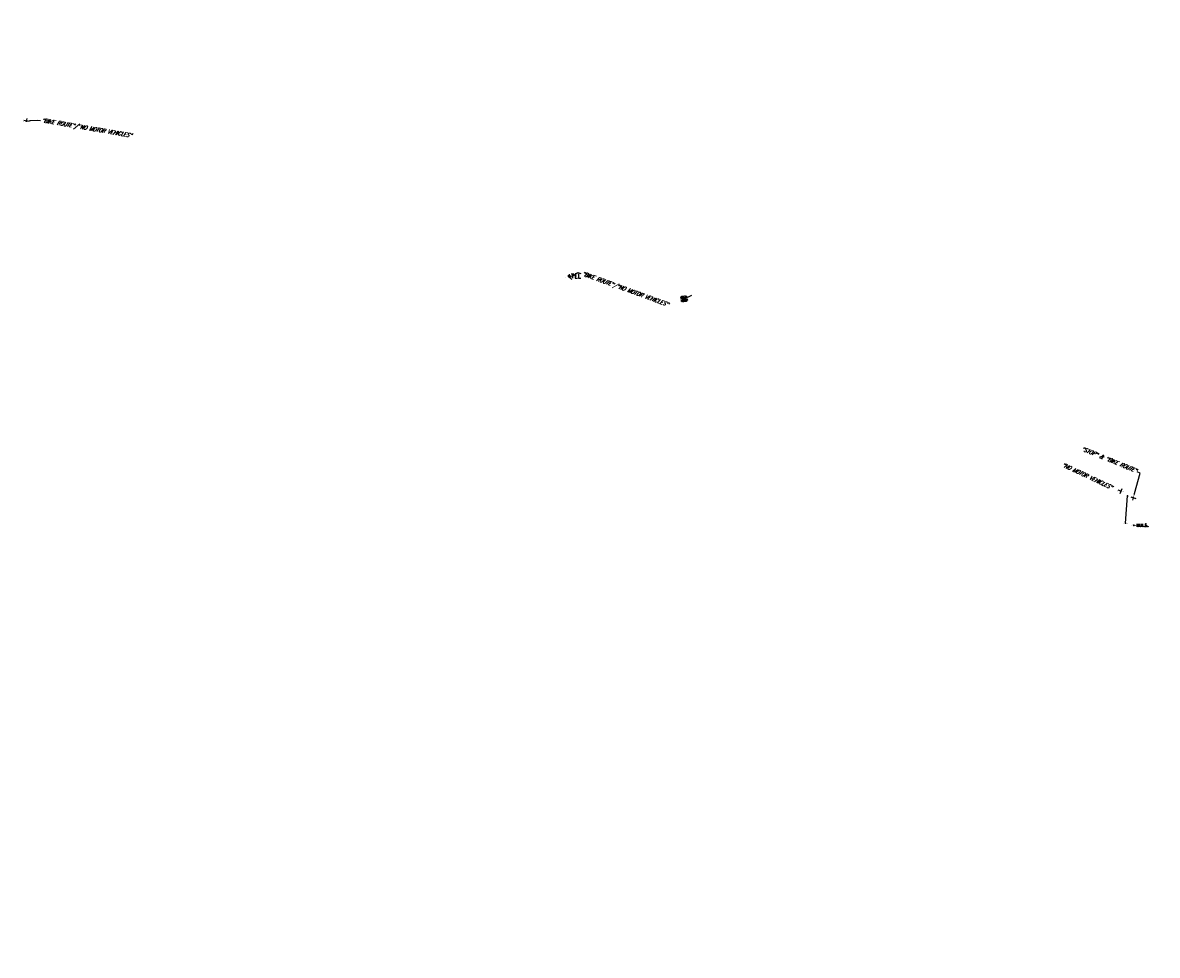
# Model space of a CAD drawing. Extents: x 0 to 213038, y 0 to 462006.
# Tile 4 of 106: x 187648 to 188314, y 409012 to 409559. Entities that reach past the tile are written whole.
import ezdxf
from ezdxf import colors
from ezdxf.entities.mleader import LeaderData, LeaderLine
from ezdxf.enums import TextEntityAlignment as Align
from ezdxf.math import Vec2, Vec3

# ---------------------------------------------------------------- set-up
doc = ezdxf.new("R2010")
doc.units = 0
doc.header["$LTSCALE"] = 20
doc.header["$MEASUREMENT"] = 0
doc.layers.get('0').update_dxf_attribs({"linetype": 'CONTINUOUS'})
for name, color, linetype in [('PNTDESC', 3, 'CONTINUOUS'), ('PNTELEV', 5, 'CONTINUOUS'), ('PNTNO', 7, 'CONTINUOUS'), ('PNTS', 3, 'CONTINUOUS'), ('PNTS_Bellville Topo', 1, 'CONTINUOUS'), ('PNTS_MONBOXES', 1, 'CONTINUOUS'), ('RD_X_BLOCKS', 1, 'CONTINUOUS'), ('SN_X_BLOCKS', 94, 'CONTINUOUS'), ('SN_X_TEXT', 2, 'CONTINUOUS'), ('SV_P_BLOCKS', 50, 'CONTINUOUS'), ('SV_X_MON_BLOCKS_FOUNDMARK', 7, 'CONTINUOUS'), ('SV_X_TEXT', 2, 'CONTINUOUS'), ('UT_P_TELE_BLOCKS', 30, 'CONTINUOUS'), ('UT_X_GAS', 2, 'UT_X_GAS (Short)'), ('UT_X_TEXT', 32, 'CONTINUOUS')]:
    doc.layers.add(name, color=color, linetype=linetype)
doc.layers.add('SC_SCRATCH-5', color=5, linetype='CONTINUOUS', plot=False)
doc.styles.add('LINETYPE', font='romans.shx', dxfattribs={"width": 0.9})
doc.styles.add('PTXT', font='TXT')
doc.styles.add('romans', font='romans.shx', dxfattribs={"width": 0.75, "oblique": 22.5})
doc.linetypes.add('UT_X_GAS (Short)', pattern='A,0.25,-0.15,0.25,-0.15,0.25,-0.15,0.25,-0.15,0.25,["G",LINETYPE,S=0.1,R=0,X=0.056,Y=-0.05],-0.2', length=2.05)

# ---------------------------------------------------------------- blocks, each defined once
blk = doc.blocks.new('SRVPNO1')
at = {"layer": 'PNTDESC', "style": 'PTXT'}
blk.add_attdef('DESC2', text='', height=1, dxfattribs=at).set_placement((0, -1.75), align=Align.CENTER)
at = {"layer": 'PNTELEV', "style": 'PTXT'}
blk.add_attdef('ELEV2', (1.5, -0.5), '', height=1, dxfattribs=at)
at = {"layer": 'PNTNO', "style": 'PTXT'}
blk.add_attdef('PT#', text='', height=1, dxfattribs=at).set_placement((0, 0.75), align=Align.CENTER)
blk = doc.blocks.new('MNAILS')
h = blk.add_hatch(color=256)
edge = h.paths.add_edge_path()
edge.add_arc((0, 0), 0.0249, 0, 360)
at = {"flags": 128}
for points in [[(0.105, -0.04), (0.105, 0.04), (0.13, -0.04), (0.154, 0.04), (0.154, -0.04)], [(0.223, -0.04), (0.223, 0.04), (0.264, -0.04), (0.264, 0.04)], [(0.372, 0.034), (0.371, 0.036), (0.369, 0.037), (0.364, 0.039), (0.358, 0.04), (0.354, 0.04), (0.352, 0.04), (0.345, 0.038), (0.339, 0.034), (0.335, 0.029), (0.334, 0.024), (0.334, 0.02), (0.335, 0.015), (0.339, 0.011), (0.37, -0.008), (0.372, -0.01), (0.373, -0.013), (0.375, -0.017), (0.375, -0.02), (0.374, -0.024), (0.373, -0.027), (0.372, -0.03), (0.371, -0.032), (0.37, -0.034), (0.369, -0.036), (0.367, -0.038), (0.365, -0.039), (0.363, -0.039), (0.358, -0.04), (0.35, -0.04), (0.345, -0.039), (0.338, -0.034), (0.334, -0.031)], [(0.193, -0.029), (0.195, -0.029), (0.197, -0.031), (0.199, -0.033), (0.199, -0.036), (0.197, -0.039), (0.195, -0.04), (0.193, -0.04), (0.191, -0.039), (0.189, -0.036), (0.189, -0.033), (0.191, -0.031), (0.193, -0.029)], [(0.303, -0.029), (0.306, -0.029), (0.308, -0.031), (0.31, -0.033), (0.31, -0.036), (0.308, -0.039), (0.306, -0.04), (0.303, -0.04), (0.302, -0.039), (0.3, -0.036), (0.3, -0.033), (0.302, -0.031), (0.303, -0.029)], [(0.413, -0.029), (0.415, -0.029), (0.417, -0.031), (0.419, -0.033), (0.419, -0.036), (0.417, -0.039), (0.415, -0.04), (0.413, -0.04), (0.411, -0.039), (0.409, -0.036), (0.409, -0.033), (0.411, -0.031), (0.413, -0.029)]]:
    blk.add_lwpolyline(points, dxfattribs=at)
blk = doc.blocks.new('SGN1P')
for p, q in [((0, 0), (-0.08, 0)), ((0, 0.08), (0, -0.08))]:
    blk.add_line(p, q)
blk = doc.blocks.new('MONBX')
at = {"flags": 128}
for points in [[(-0.075, 0.019), (-0.075, 0.075), (-0.019, 0.075)], [(-0.037, -0.05), (-0.037, 0.05), (0, -0.05), (0.037, 0.05), (0.037, -0.05)], [(0.018, 0.075), (0.075, 0.075), (0.075, 0.019)], [(-0.019, -0.075), (-0.075, -0.075), (-0.075, -0.019)], [(0.075, -0.019), (0.075, -0.075), (0.018, -0.075)]]:
    blk.add_lwpolyline(points, dxfattribs=at)
blk = doc.blocks.new('TMRK')
for p, q in [((0, 0), (-0.05, 0)), ((0, -0.05), (0, 0.05))]:
    blk.add_line(p, q)
at = {"flags": 128}
for points in [[(0.041, 0.062), (0.119, 0.062)], [(0.08, 0.062), (0.08, -0.063)], [(0.226, 0.062), (0.158, 0.062), (0.158, -0.063), (0.231, -0.063)], [(0.158, 0), (0.206, 0)], [(0.265, 0.062), (0.265, -0.063), (0.333, -0.063)]]:
    blk.add_lwpolyline(points, dxfattribs=at)

msp = doc.modelspace()

# ---------------------------------------------------------------- linework, layer by layer
at = {"layer": 'PNTS'}
for p in [(188036.12, 409397, 1128.1), (188296.36, 409281.25, 1126.2), (188295.22, 409265.2, 1126.58)]:
    msp.add_point(p, dxfattribs=at)
at = {"layer": 'PNTS_Bellville Topo'}
for p in [(187650.13, 409501.37, 1130.22), (187968.99, 409409.48, 1128.46), (188292.44, 409284.05, 1127.11), (188299.79, 409280.34, 1126.16), (188299.99, 409264.08, 1126.6), (188300.02, 409264.02, 1126.69), (188300.04, 409264.01, 1126.66), (188300.08, 409263.96, 1126.76)]:
    msp.add_point(p, dxfattribs=at)
at = {"layer": 'PNTS_MONBOXES'}
msp.add_point((188036.15, 409397.01, 1128.15), dxfattribs=at)
at = {"layer": 'RD_X_BLOCKS'}
msp.add_lwpolyline([(188036.15, 409397.01), (188040.68, 409399.14)], dxfattribs=at)
at = {"layer": 'UT_X_GAS', "flags": 128}
msp.add_lwpolyline([(188295.22, 409265.2), (188296.36, 409281.25)], dxfattribs=at)

# ---------------------------------------------------------------- block references
at = {"layer": 'PNTS', "xscale": 0.2, "yscale": 0.2, "zscale": 0.2}
for p, values in [((188036.12, 409397, 1128.1), {'PT#': 'KM39_1', 'ELEV2': '1128.103', 'DESC2': 'MONBOX-TOP/CNTR,'}), ((188296.36, 409281.25, 1126.2), {'PT#': 'KM1191', 'ELEV2': '1126.204', 'DESC2': 'GL ^ 2-6"-PL-CG,'}), ((188295.22, 409265.2, 1126.58), {'PT#': 'KM1190', 'ELEV2': '1126.581', 'DESC2': 'GL ^ 1-6"-PL-CG,'})]:
    msp.add_blockref('SRVPNO1', p, dxfattribs=at).add_auto_attribs(values)
at = {"layer": 'PNTS_Bellville Topo', "xscale": 0.2, "yscale": 0.2, "zscale": 0.2}
for p, values in [((187650.13, 409501.37, 1130.22), {'PT#': 'KM41', 'ELEV2': '1130.224', 'DESC2': 'SIGNPB-BIKEROUTE\\NOMTRVCLES'}), ((187968.99, 409409.48, 1128.46), {'PT#': 'KM40', 'ELEV2': '1128.465', 'DESC2': 'SIGNPB-BIKEROUTE\\NOMTRVCLES'}), ((188292.44, 409284.05, 1127.11), {'PT#': 'KM38', 'ELEV2': '1127.113', 'DESC2': 'SIGNPB-NOMOTORVHCLES'}), ((188299.79, 409280.34, 1126.16), {'PT#': 'KM37', 'ELEV2': '1126.162', 'DESC2': 'SIGNPB-STOP&BIKEROUTE'}), ((188299.99, 409264.08, 1126.6), {'PT#': 'KM828_3', 'ELEV2': '1126.603', 'DESC2': 'MAGS-SMALL-EP/BT'}), ((188300.02, 409264.02, 1126.69), {'PT#': 'KM828', 'ELEV2': '1126.692', 'DESC2': 'MAGS-SMALL-EP/BT'}), ((188300.04, 409264.01, 1126.66), {'PT#': 'KM828_1', 'ELEV2': '1126.661', 'DESC2': 'MAGS-SMALL-EP/BT'}), ((188300.08, 409263.96, 1126.76), {'PT#': 'KM828_2', 'ELEV2': '1126.758', 'DESC2': 'MAGS-SMALL-EP/BT'})]:
    msp.add_blockref('SRVPNO1', p, dxfattribs=at).add_auto_attribs(values)
at = {"layer": 'PNTS_MONBOXES', "xscale": 0.2, "yscale": 0.2, "zscale": 0.2}
msp.add_blockref('SRVPNO1', (188036.15, 409397.01, 1128.15), dxfattribs=at).add_auto_attribs({'PT#': 'KM39', 'ELEV2': '1128.155', 'DESC2': 'MONBOX-TOP/CNTR'})
at = {"layer": 'SC_SCRATCH-5', "xscale": 20, "yscale": 20, "zscale": 20}
msp.add_blockref('MONBX', (188036.12, 409397, 1128.1), dxfattribs=at)
at = {"layer": 'SN_X_BLOCKS', "xscale": 20, "yscale": 20, "zscale": 20}
for p, rotation in [((187650.13, 409501.37, 1130.22), 257.849427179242), ((187968.99, 409409.48, 1128.46), 227.5109939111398), ((188292.44, 409284.05, 1127.11), 336.9067774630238), ((188299.79, 409280.34, 1126.16), 71.88305966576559)]:
    msp.add_blockref('SGN1P', p, dxfattribs=dict(at, rotation=rotation))
at = {"layer": 'SV_P_BLOCKS', "xscale": 20, "yscale": 20, "zscale": 20}
for p in [(188299.99, 409264.08, 1126.6), (188300.02, 409264.02, 1126.69), (188300.04, 409264.01, 1126.66), (188300.08, 409263.96, 1126.76)]:
    msp.add_blockref('MNAILS', p, dxfattribs=at)
at = {"layer": 'SV_X_MON_BLOCKS_FOUNDMARK', "xscale": 20, "yscale": 20, "zscale": 20, "rotation": 200.0905443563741}
msp.add_blockref('MONBX', (188036.15, 409397.01, 1128.15), dxfattribs=at)
at = {"layer": 'UT_P_TELE_BLOCKS', "xscale": 20, "yscale": 20, "zscale": 20}
msp.add_blockref('TMRK', (187968.94, 409410.41), dxfattribs=at)

# ---------------------------------------------------------------- texts
at = {"layer": 'SN_X_TEXT', "insert": (188258.61, 409300.92), "char_height": 2.4, "attachment_point": 1, "rotation": 334.87884, "style": 'romans'}
msp.add_mtext_dynamic_manual_height_columns('"NO MOTOR VEHICLES"', width=32.103, gutter_width=12, heights=[0], dxfattribs=at)

# ---------------------------------------------------------------- leaders
at = {"layer": 'SN_X_TEXT'}
ml = msp.add_multileader_mtext('Standard', dxfattribs=at)
ml.set_content('"STOP" & "BIKE ROUTE"', color=256, style='romans')
ml.set_leader_properties(color=1, linetype='CONTINUOUS', lineweight=-1)
ml.build(insert=Vec2(0, 0))
ml.multileader.update_dxf_attribs({"text_right_attachment_type": 3, "dogleg_length": 0.1, "arrow_head_size": 2.4, "scale": 20})
ctx = ml.context
ctx.base_point, ctx.scale, ctx.char_height, ctx.arrow_head_size, ctx.landing_gap_size, ctx.plane_origin, ctx.plane_x_axis, ctx.plane_y_axis = Vec3(188270.16, 409308.88, 1126.16), 20, 2.4, 2.4, 0.6, Vec3(188293.45, 409281.34, 1126.16), Vec3(0.925912, -0.37774), Vec3(0.37774, 0.925912)
ctx.right_attachment, ctx.text_align_type = 3, 2
notes = []
notes.append((ctx, [(0, (1, 1, 0), (188303.89, 409294.63, 1126.16), (-0.925912, 0.37774), 2, [(0, [(188299.79, 409280.34, 1126.16)], 0, [])])]))
ctx.mtext.insert, ctx.mtext.text_direction, ctx.mtext.rotation, ctx.mtext.width, ctx.mtext.alignment, ctx.mtext.flow_direction = Vec3(188302.11, 409297.15, 1126.16), Vec3(0.925912, -0.37774), 5.895831, 34.6744, 3, 5
ml = msp.add_multileader_mtext('Standard', dxfattribs=at)
ml.set_content('"BIKE ROUTE"/"NO MOTOR VEHICLES" ', color=256, style='romans')
ml.set_leader_properties(color=1, linetype='CONTINUOUS', lineweight=-1)
ml.build(insert=Vec2(0, 0))
ml.multileader.update_dxf_attribs({"text_right_attachment_type": 3, "dogleg_length": 0.1, "arrow_head_size": 2.4, "scale": 20})
ctx = ml.context
ctx.base_point, ctx.scale, ctx.char_height, ctx.arrow_head_size, ctx.landing_gap_size, ctx.plane_origin, ctx.plane_x_axis, ctx.plane_y_axis = Vec3(187658.34, 409501.62), 20, 2.4, 2.4, 0.6, Vec3(187651.43, 409500.38), Vec3(0.985792, -0.167969), Vec3(0.167969, 0.985792)
ctx.right_attachment = 3
notes.append((ctx, [(0, (1, 1, 0), (187656.37, 409501.95), (0.985792, -0.167969), 2, [(0, [(187650.13, 409501.37)], 0, [])])]))
ctx.mtext.insert, ctx.mtext.text_direction, ctx.mtext.rotation, ctx.mtext.flow_direction = Vec3(187659.2, 409503.09), Vec3(0.985792, -0.167969), 6.114417, 5
ml = msp.add_multileader_mtext('Standard', dxfattribs=at)
ml.set_content('"BIKE ROUTE"/"NO MOTOR VEHICLES"', color=256, style='romans')
ml.set_leader_properties(color=1, linetype='CONTINUOUS', lineweight=-1)
ml.build(insert=Vec2(0, 0))
ml.multileader.update_dxf_attribs({"text_right_attachment_type": 3, "dogleg_length": 0.1, "arrow_head_size": 2.4, "scale": 20})
ctx = ml.context
ctx.base_point, ctx.scale, ctx.char_height, ctx.arrow_head_size, ctx.landing_gap_size, ctx.plane_origin, ctx.plane_x_axis, ctx.plane_y_axis = Vec3(187975.59, 409411.85, 1128.46), 20, 2.4, 2.4, 0.6, Vec3(187968.57, 409411.89, 1128.46), Vec3(0.939513, -0.342514), Vec3(0.342514, 0.939513)
ctx.right_attachment = 3
notes.append((ctx, [(0, (1, 1, 0), (187973.72, 409412.54, 1128.46), (0.939513, -0.342514), 2, [(0, [(187968.99, 409409.48, 1128.46)], 0, [])])]))
ctx.mtext.insert, ctx.mtext.text_direction, ctx.mtext.rotation, ctx.mtext.width, ctx.mtext.flow_direction = Vec3(187976.71, 409413.15, 1128.46), Vec3(0.939513, -0.342514), 5.933594, 52.6744, 5
at = {"layer": 'SV_X_TEXT'}
ml = msp.add_multileader_mtext('Standard', dxfattribs=at)
ml.set_content('MON USC & GS BM', color=256, style='romans')
ml.set_leader_properties(color=1, linetype='CONTINUOUS', lineweight=-1)
ml.build(insert=Vec2(0, 0))
ml.multileader.update_dxf_attribs({"text_right_attachment_type": 3, "dogleg_length": 0.1, "arrow_head_size": 2.4, "scale": 20})
ctx = ml.context
ctx.base_point, ctx.scale, ctx.char_height, ctx.arrow_head_size, ctx.landing_gap_size, ctx.plane_origin, ctx.plane_x_axis, ctx.plane_y_axis = Vec3(188587.38, 409104.19, 1125.36), 20, 2.4, 2.4, 0.6, Vec3(188618.02, 409096.53, 1125.36), Vec3(0.906248, -0.422747), Vec3(0.422747, 0.906248)
ctx.right_attachment, ctx.text_align_type = 3, 2
notes.append((ctx, [(0, (1, 1, 0), (188615.96, 409090.86, 1125.36), (-0.906248, 0.422747), 2, [(0, [(188618.9, 409094.85, 1125.36)], 0, [])])]))
ctx.mtext.insert, ctx.mtext.text_direction, ctx.mtext.rotation, ctx.mtext.width, ctx.mtext.alignment, ctx.mtext.flow_direction = Vec3(188614.11, 409093.05, 1125.36), Vec3(0.906248, -0.422747), 5.846711, 28.389, 3, 5
at = {"layer": 'UT_X_TEXT'}
ml = msp.add_multileader_mtext('Standard', dxfattribs=at)
ml.set_content('EX. UNKNOWN MANHOLE\\P1125.73 TOP CASTING ', color=256, style='romans')
ml.set_leader_properties(color=1, linetype='CONTINUOUS', lineweight=-1)
ml.build(insert=Vec2(0, 0))
ml.multileader.update_dxf_attribs({"text_right_attachment_type": 3, "dogleg_length": 0.1, "arrow_head_size": 2.4, "scale": 20})
ctx = ml.context
ctx.base_point, ctx.scale, ctx.char_height, ctx.arrow_head_size, ctx.landing_gap_size, ctx.plane_origin, ctx.plane_x_axis, ctx.plane_y_axis = Vec3(188572.49, 409039.57, 1125.73), 20, 2.4, 2.4, 0.6, Vec3(188627.88, 409011.6, 1125.73), Vec3(0.906248, -0.422747), Vec3(0.422747, 0.906248)
ctx.right_attachment, ctx.text_align_type = 3, 2
notes.append((ctx, [(0, (1, 1, 0), (188604.43, 409020.26, 1125.73), (-0.906248, 0.422747), 2, [(0, [(188627.88, 409011.6, 1125.73)], 0, [])])]))
ctx.mtext.insert, ctx.mtext.text_direction, ctx.mtext.rotation, ctx.mtext.width, ctx.mtext.alignment, ctx.mtext.flow_direction = Vec3(188604.27, 409026.07, 1125.73), Vec3(0.906248, -0.422747), 5.846711, 46.403, 3, 5
for ctx, leaders in notes:
    for number, flags, end, landing, length, lines in leaders:
        leader = LeaderData()
        leader.index, (leader.has_last_leader_line, leader.has_dogleg_vector, leader.attachment_direction) = number, flags
        leader.last_leader_point, leader.dogleg_vector, leader.dogleg_length = Vec3(end), Vec3(landing), length
        for number, points, colour, breaks in lines:
            line = LeaderLine()
            line.index, line.vertices, line.color, line.breaks = number, Vec3.list(points), colors.encode_raw_color(colour), breaks
            leader.lines.append(line)
        ctx.leaders.append(leader)

doc.saveas('drawing.dxf')
